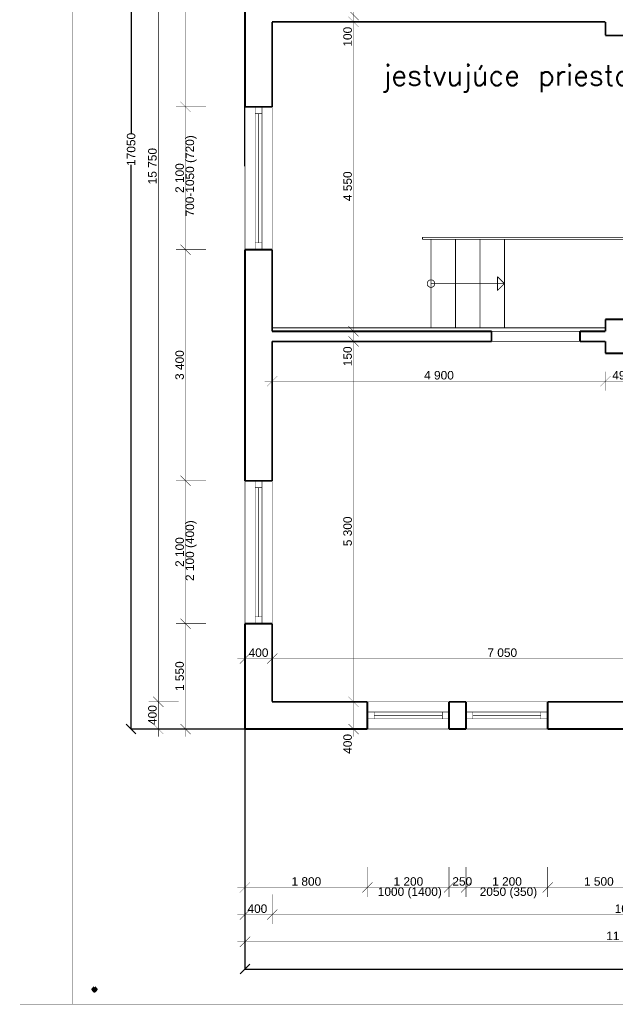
# Model space of a CAD drawing. Extents: x -289843 to 60066, y -44128 to 109843.
# Tile 2 of 61: x -68184 to -59429, y -7616 to 6864. Entities that reach past the tile are written whole.
import ezdxf

# ---------------------------------------------------------------- set-up
doc = ezdxf.new("R2010")
doc.units = 0
doc.header["$MEASUREMENT"] = 0
doc.linetypes.add('DĚLICÍ', pattern=[317.5, 127, -63.5, 0, -63.5, 0, -63.5])
for name, color, linetype in [('KÓTY', 7, 'Continuous'), ('múry', 7, 'Continuous'), ('SHUTTERS', 7, 'Continuous'), ('TEXTY', 7, 'Continuous'), ('čiary', 7, 'Continuous')]:
    doc.layers.add(name, color=color, linetype=linetype)
doc.layers.add('PO VECI', color=1, linetype='Continuous', lineweight=60)
doc.styles.add('GENERATED_STYLE_1', font='arial.ttf')
doc.styles.get("Standard").update_dxf_attribs({"font": 'txt', "bigfont": 'BIGFONT.SHX'})
doc.dimstyles.new('Dimstyle_D87F', dxfattribs={"dimtxt": 125, "dimasz": 142.5, "dimexe": 0.18, "dimexo": 0.3, "dimgap": 0.09, "dimtad": 1, "dimdec": 0, "dimzin": 0, "dimdsep": 46, "dimtxsty": 'GENERATED_STYLE_1', "dimblk": 'ARROWHEAD_6', "dimblk1": 'ARROWHEAD_6', "dimblk2": 'ARROWHEAD_6', "dimcen": 0.09, "dimclrd": 124, "dimclre": 124, "dimclrt": 124, "dimadec": 0, "dimazin": 0, "dimtfac": 1, "dimtdec": 4, "dimtmove": 0, "dimatfit": 0, "dimfxl": 0, "dimtolj": 1, "dimtzin": 0, "dimarcsym": 0})
doc.dimstyles.new('Dimstyle_DAEE', dxfattribs={"dimtxt": 125, "dimasz": 142.5, "dimexe": 0.18, "dimexo": 0, "dimgap": 0.09, "dimtad": 1, "dimdec": 0, "dimzin": 0, "dimdsep": 46, "dimtxsty": 'GENERATED_STYLE_1', "dimblk": 'ARROWHEAD_6', "dimblk1": 'ARROWHEAD_6', "dimblk2": 'ARROWHEAD_6', "dimcen": 0.09, "dimse1": 1, "dimse2": 1, "dimclrd": 124, "dimclre": 124, "dimclrt": 124, "dimadec": 0, "dimazin": 0, "dimtfac": 1, "dimtdec": 4, "dimtmove": 0, "dimatfit": 0, "dimfxl": 0, "dimtolj": 1, "dimtzin": 0, "dimarcsym": 0})
doc.dimstyles.new('Dimstyle_DBDF', dxfattribs={"dimtxt": 125, "dimasz": 142.5, "dimexe": 0.18, "dimexo": 0.4, "dimgap": 0.09, "dimtad": 1, "dimdec": 0, "dimzin": 0, "dimdsep": 46, "dimtxsty": 'GENERATED_STYLE_1', "dimblk": 'ARROWHEAD_6', "dimblk1": 'ARROWHEAD_6', "dimblk2": 'ARROWHEAD_6', "dimcen": 0.09, "dimclrd": 124, "dimclre": 124, "dimclrt": 124, "dimadec": 0, "dimazin": 0, "dimtfac": 1, "dimtdec": 4, "dimtmove": 0, "dimatfit": 0, "dimfxl": 0, "dimtolj": 1, "dimtzin": 0, "dimarcsym": 0})

# ---------------------------------------------------------------- blocks, each defined once
blk = doc.blocks.new('*D393')
at = {"layer": 'KÓTY', "color": 124, "linetype": 'Continuous', "transparency": 16777216, "const_width": 6.17}
for points in [[(-64398, 1623), (-64548, 1473)], [(-64473, 1407), (-64473, 1688)], [(-59498, 1623), (-59648, 1473)], [(-59573, 1407), (-59573, 1688)], [(-64585, 1548), (-64473, 1548)], [(-64473, 1548), (-59573, 1548)]]:
    blk.add_lwpolyline(points, dxfattribs=at)
at = {"layer": 'KÓTY', "color": 124, "transparency": 16777216, "style": 'GENERATED_STYLE_1', "oblique": 0}
blk.add_text('4\xa0900', height=125, dxfattribs=at).set_placement((-62239, 1573))
blk = doc.blocks.new('ARROWHEAD_6')
at = {"color": 0, "linetype": 'Continuous'}
for p, q in [((0, 0), (-1, 0)), ((-0.5, -0.5), (0.5, 0.5))]:
    blk.add_line(p, q, dxfattribs=at)
blk = doc.blocks.new('*D394')
at = {"layer": 'KÓTY', "color": 124, "linetype": 'Continuous', "transparency": 16777216, "const_width": 6.17}
for points in [[(-59498, 1623), (-59648, 1473)], [(-59573, 1407), (-59573, 1688)], [(-59008, 1623), (-59158, 1473)], [(-59083, 1407), (-59083, 1688)], [(-59573, 1548), (-59083, 1548)]]:
    blk.add_lwpolyline(points, dxfattribs=at)
at = {"layer": 'KÓTY', "color": 124, "transparency": 16777216, "style": 'GENERATED_STYLE_1', "oblique": 0}
blk.add_text('490', height=125, dxfattribs=at).set_placement((-59473, 1573))
blk = doc.blocks.new('*D405')
at = {"layer": 'KÓTY', "color": 124, "linetype": 'Continuous', "transparency": 16777216, "const_width": 6.17}
for points in [[(-64873, -6437), (-64873, -5997)], [(-64473, -6437), (-64473, -5997)], [(-64798, -6222), (-64948, -6372)], [(-64398, -6222), (-64548, -6372)], [(-64985, -6297), (-64873, -6297)], [(-64873, -6297), (-64473, -6297)]]:
    blk.add_lwpolyline(points, dxfattribs=at)
at = {"layer": 'KÓTY', "color": 124, "transparency": 16777216, "style": 'GENERATED_STYLE_1', "oblique": 0}
blk.add_text('400', height=125, dxfattribs=at).set_placement((-64836, -6272))
blk = doc.blocks.new('*D406')
at = {"layer": 'KÓTY', "color": 124, "linetype": 'Continuous', "transparency": 16777216, "const_width": 6.17}
for points in [[(-64473, -6437), (-64473, -5997)], [(-53873, -6437), (-53873, -5997)], [(-64398, -6222), (-64548, -6372)], [(-53798, -6222), (-53948, -6372)], [(-64473, -6297), (-53873, -6297)]]:
    blk.add_lwpolyline(points, dxfattribs=at)
at = {"layer": 'KÓTY', "color": 124, "transparency": 16777216, "style": 'GENERATED_STYLE_1', "oblique": 0}
blk.add_text('10\xa0600', height=125, dxfattribs=at).set_placement((-59437, -6272))
blk = doc.blocks.new('*D435')
at = {"layer": 'KÓTY', "color": 124, "linetype": 'Continuous', "transparency": 16777216, "const_width": 6.17}
for points in [[(-64873, -6837), (-64873, -6397)], [(-53723, -6837), (-53723, -6397)], [(-64798, -6622), (-64948, -6772)], [(-53648, -6622), (-53798, -6772)], [(-64985, -6697), (-64873, -6697)], [(-64873, -6697), (-53723, -6697)]]:
    blk.add_lwpolyline(points, dxfattribs=at)
at = {"layer": 'KÓTY', "color": 124, "transparency": 16777216, "style": 'GENERATED_STYLE_1', "oblique": 0}
blk.add_text('11\xa0150', height=125, dxfattribs=at).set_placement((-59562, -6672))
blk = doc.blocks.new('*D443')
at = {"layer": 'KÓTY', "color": 124, "linetype": 'Continuous', "transparency": 16777216, "const_width": 6.17}
for points in [[(-64798, -2457), (-64948, -2607)], [(-64398, -2457), (-64548, -2607)], [(-64985, -2532), (-64873, -2532)], [(-64873, -2532), (-64473, -2532)]]:
    blk.add_lwpolyline(points, dxfattribs=at)
at = {"layer": 'KÓTY', "color": 124, "transparency": 16777216, "style": 'GENERATED_STYLE_1', "oblique": 0}
blk.add_text('400', height=125, dxfattribs=at).set_placement((-64819, -2507))
blk = doc.blocks.new('*D444')
at = {"layer": 'KÓTY', "color": 124, "linetype": 'Continuous', "transparency": 16777216, "const_width": 6.17}
for points in [[(-64398, -2457), (-64548, -2607)], [(-57348, -2457), (-57498, -2607)], [(-64473, -2532), (-57423, -2532)]]:
    blk.add_lwpolyline(points, dxfattribs=at)
at = {"layer": 'KÓTY', "color": 124, "transparency": 16777216, "style": 'GENERATED_STYLE_1', "oblique": 0}
for s, p in [('7\xa0050', (-61309, -2507)), ('150', (-57787, -2507))]:
    blk.add_text(s, height=125, dxfattribs=at).set_placement(p)
blk = doc.blocks.new('*D479')
at = {"layer": 'KÓTY', "color": 124, "linetype": 'Continuous', "transparency": 16777216, "const_width": 6.17}
for points in [[(-65846, -3168), (-66286, -3168)], [(-66221, -3093), (-66071, -3243)], [(-66146, -3568), (-66146, -3168)], [(-65846, -3568), (-66286, -3568)], [(-66221, -3493), (-66071, -3643)], [(-66146, -3680), (-66146, -3568)]]:
    blk.add_lwpolyline(points, dxfattribs=at)
at = {"layer": 'KÓTY', "color": 124, "transparency": 16777216, "style": 'GENERATED_STYLE_1', "oblique": 0}
blk.add_text('400', height=125, rotation=90, dxfattribs=at).set_placement((-66171, -3508))
blk = doc.blocks.new('*D480')
at = {"layer": 'KÓTY', "color": 124, "linetype": 'Continuous', "transparency": 16777216, "const_width": 6.17}
for points in [[(-66221, 12657), (-66071, 12507)], [(-65846, 12582), (-66286, 12582)], [(-66146, -3168), (-66146, 12582)], [(-65846, -3168), (-66286, -3168)], [(-66221, -3093), (-66071, -3243)]]:
    blk.add_lwpolyline(points, dxfattribs=at)
at = {"layer": 'KÓTY', "color": 124, "transparency": 16777216, "style": 'GENERATED_STYLE_1', "oblique": 0}
blk.add_text('15\xa0750', height=125, rotation=90, dxfattribs=at).set_placement((-66171, 4443))
blk = doc.blocks.new('*D484')
at = {"layer": 'Defpoints', "color": 0, "linetype": 'Continuous', "lineweight": 0, "transparency": 16777216}
for p in [(-27223, 15770), (-27223, 13482), (-64873, 4707)]:
    blk.add_point(p, dxfattribs=at)
at = {"layer": 'KÓTY', "color": 124, "linetype": 'Continuous', "lineweight": -2, "transparency": 16777216}
for p, q in [((-64873, 4708), (-64873, 15770)), ((-64730, 15770), (-27365, 15770)), ((-27223, 13483), (-27223, 15770))]:
    blk.add_line(p, q, dxfattribs=at)
at = {"layer": 'KÓTY', "color": 124, "linetype": 'Continuous', "lineweight": -2, "transparency": 16777216, "xscale": 142.5, "yscale": 142.5, "zscale": 142.5, "rotation": 180}
blk.add_blockref('ARROWHEAD_6', (-64873, 15770), dxfattribs=at)
at = {"layer": 'KÓTY', "color": 124, "linetype": 'Continuous', "lineweight": -2, "transparency": 16777216, "xscale": 142.5, "yscale": 142.5, "zscale": 142.5}
blk.add_blockref('ARROWHEAD_6', (-27223, 15770), dxfattribs=at)
at = {"layer": 'KÓTY', "color": 124, "linetype": 'Continuous', "transparency": 16777216, "insert": (-46048, 15834), "char_height": 125, "attachment_point": 5, "style": 'GENERATED_STYLE_1'}
blk.add_mtext('\\A1;37650', dxfattribs=at)
blk = doc.blocks.new('*D485')
at = {"layer": 'Defpoints', "color": 0, "linetype": 'Continuous', "lineweight": 0, "transparency": 16777216}
for p in [(-66546, 13482), (-64873, 13482), (-64873, -3568)]:
    blk.add_point(p, dxfattribs=at)
at = {"layer": 'KÓTY', "color": 124, "linetype": 'Continuous', "lineweight": -2, "transparency": 16777216}
for p, q in [((-64873, 13482), (-66546, 13482)), ((-66546, 13340), (-66546, 5186)), ((-66546, -3425), (-66546, 4728)), ((-64873, -3568), (-66546, -3568))]:
    blk.add_line(p, q, dxfattribs=at)
at = {"layer": 'KÓTY', "color": 124, "linetype": 'Continuous', "lineweight": -2, "transparency": 16777216, "xscale": 142.5, "yscale": 142.5, "zscale": 142.5}
for p, rotation in [((-66546, 13482), 90), ((-66546, -3568), 270)]:
    blk.add_blockref('ARROWHEAD_6', p, dxfattribs=dict(at, rotation=rotation))
at = {"layer": 'KÓTY', "color": 124, "linetype": 'Continuous', "transparency": 16777216, "insert": (-66546, 4957), "char_height": 125, "attachment_point": 5, "rotation": 90, "style": 'GENERATED_STYLE_1'}
blk.add_mtext('\\A1;17050', dxfattribs=at)
blk = doc.blocks.new('*D502')
at = {"layer": 'KÓTY', "color": 124, "linetype": 'Continuous', "transparency": 16777216, "const_width": 6.17}
for points in [[(-65446, -2018), (-65886, -2018)], [(-65821, -1943), (-65671, -2093)], [(-65746, -3568), (-65746, -2018)], [(-65446, -3568), (-65886, -3568)], [(-65821, -3493), (-65671, -3643)], [(-65746, -3680), (-65746, -3568)]]:
    blk.add_lwpolyline(points, dxfattribs=at)
at = {"layer": 'KÓTY', "color": 124, "transparency": 16777216, "style": 'GENERATED_STYLE_1', "oblique": 0}
blk.add_text('1\xa0550', height=125, rotation=90, dxfattribs=at).set_placement((-65771, -3009))
blk = doc.blocks.new('*D503')
at = {"layer": 'KÓTY', "color": 124, "linetype": 'Continuous', "transparency": 16777216, "const_width": 6.17}
for points in [[(-65821, 157), (-65671, 7)], [(-65446, 82), (-65886, 82)], [(-65746, -2018), (-65746, 82)], [(-65446, -2018), (-65886, -2018)], [(-65821, -1943), (-65671, -2093)]]:
    blk.add_lwpolyline(points, dxfattribs=at)
at = {"layer": 'KÓTY', "color": 124, "transparency": 16777216, "style": 'GENERATED_STYLE_1', "oblique": 0}
blk.add_text('2\xa0100', height=125, rotation=90, dxfattribs=at).set_placement((-65771, -1184))
blk = doc.blocks.new('*D504')
at = {"layer": 'KÓTY', "color": 124, "linetype": 'Continuous', "transparency": 16777216, "const_width": 6.17}
for points in [[(-65446, 3482), (-65886, 3482)], [(-65821, 3557), (-65671, 3407)], [(-65746, 82), (-65746, 3482)], [(-65821, 157), (-65671, 7)], [(-65446, 82), (-65886, 82)]]:
    blk.add_lwpolyline(points, dxfattribs=at)
at = {"layer": 'KÓTY', "color": 124, "transparency": 16777216, "style": 'GENERATED_STYLE_1', "oblique": 0}
blk.add_text('3\xa0400', height=125, rotation=90, dxfattribs=at).set_placement((-65771, 1566))
blk = doc.blocks.new('*D505')
at = {"layer": 'KÓTY', "color": 124, "linetype": 'Continuous', "transparency": 16777216, "const_width": 6.17}
for points in [[(-65821, 5657), (-65671, 5507)], [(-65746, 3482), (-65746, 5582)], [(-65446, 3482), (-65886, 3482)], [(-65821, 3557), (-65671, 3407)]]:
    blk.add_lwpolyline(points, dxfattribs=at)
at = {"layer": 'KÓTY', "color": 124, "transparency": 16777216, "style": 'GENERATED_STYLE_1', "oblique": 0}
blk.add_text('2\xa0100', height=125, rotation=90, dxfattribs=at).set_placement((-65771, 4316))
blk = doc.blocks.new('*D506')
at = {"layer": 'KÓTY', "color": 124, "linetype": 'Continuous', "transparency": 16777216, "const_width": 6.17}
for points in [[(-65446, 13482), (-65886, 13482)], [(-65671, 13407), (-65821, 13557)], [(-65746, 13482), (-65746, 13595)], [(-65746, 5582), (-65746, 13482)], [(-65821, 5657), (-65671, 5507)], [(-65446, 5582), (-65886, 5582)], [(-65746, 3482), (-65746, 5582)]]:
    blk.add_lwpolyline(points, dxfattribs=at)
at = {"layer": 'KÓTY', "color": 124, "transparency": 16777216, "style": 'GENERATED_STYLE_1', "oblique": 0}
blk.add_text('7\xa0900', height=125, rotation=90, dxfattribs=at).set_placement((-65771, 9316))
blk = doc.blocks.new('*D516')
at = {"layer": 'KÓTY', "color": 124, "linetype": 'Continuous', "transparency": 16777216, "const_width": 6.17}
for points in [[(-63352, -3093), (-63202, -3243)], [(-63277, -3568), (-63277, -3168)], [(-63352, -3493), (-63202, -3643)], [(-63277, -3680), (-63277, -3568)]]:
    blk.add_lwpolyline(points, dxfattribs=at)
at = {"layer": 'KÓTY', "color": 124, "transparency": 16777216, "style": 'GENERATED_STYLE_1', "oblique": 0}
blk.add_text('400', height=125, rotation=90, dxfattribs=at).set_placement((-63302, -3932))
blk = doc.blocks.new('*D517')
at = {"layer": 'KÓTY', "color": 124, "linetype": 'Continuous', "transparency": 16777216, "const_width": 6.17}
for points in [[(-63352, 2207), (-63202, 2057)], [(-63277, -3168), (-63277, 2132)], [(-63352, -3093), (-63202, -3243)]]:
    blk.add_lwpolyline(points, dxfattribs=at)
at = {"layer": 'KÓTY', "color": 124, "transparency": 16777216, "style": 'GENERATED_STYLE_1', "oblique": 0}
for s, p in [('150', (-63302, 1768)), ('5\xa0300', (-63302, -879))]:
    blk.add_text(s, height=125, rotation=90, dxfattribs=at).set_placement(p)
blk = doc.blocks.new('*D518')
at = {"layer": 'KÓTY', "color": 124, "linetype": 'Continuous', "transparency": 16777216, "const_width": 6.17}
for points in [[(-63352, 2357), (-63202, 2207)], [(-63352, 2207), (-63202, 2057)], [(-63277, 2132), (-63277, 2282)]]:
    blk.add_lwpolyline(points, dxfattribs=at)
blk = doc.blocks.new('*D519')
at = {"layer": 'KÓTY', "color": 124, "linetype": 'Continuous', "transparency": 16777216, "const_width": 6.17}
for points in [[(-63352, 6907), (-63202, 6757)], [(-63277, 2282), (-63277, 6832)], [(-63352, 2357), (-63202, 2207)]]:
    blk.add_lwpolyline(points, dxfattribs=at)
at = {"layer": 'KÓTY', "color": 124, "transparency": 16777216, "style": 'GENERATED_STYLE_1', "oblique": 0}
for s, p in [('100', (-63302, 6468)), ('4\xa0550', (-63302, 4196))]:
    blk.add_text(s, height=125, rotation=90, dxfattribs=at).set_placement(p)
blk = doc.blocks.new('*D520')
at = {"layer": 'KÓTY', "color": 124, "linetype": 'Continuous', "transparency": 16777216, "const_width": 6.17}
for points in [[(-63352, 7007), (-63202, 6857)], [(-63352, 6907), (-63202, 6757)], [(-63277, 6832), (-63277, 6932)]]:
    blk.add_lwpolyline(points, dxfattribs=at)
blk = doc.blocks.new('*D521')
at = {"layer": 'KÓTY', "color": 124, "linetype": 'Continuous', "transparency": 16777216, "const_width": 6.17}
for points in [[(-63352, 12657), (-63202, 12507)], [(-63277, 6932), (-63277, 12582)], [(-63352, 7007), (-63202, 6857)]]:
    blk.add_lwpolyline(points, dxfattribs=at)
at = {"layer": 'KÓTY', "color": 124, "transparency": 16777216, "style": 'GENERATED_STYLE_1', "oblique": 0}
for s, p in [('400', (-63302, 12218)), ('5\xa0650', (-63302, 9396))]:
    blk.add_text(s, height=125, rotation=90, dxfattribs=at).set_placement(p)
blk = doc.blocks.new('*D603')
at = {"layer": 'KÓTY', "color": 124, "linetype": 'Continuous', "transparency": 16777216, "const_width": 6.17}
for points in [[(-64873, -6037), (-64873, -5597)], [(-63073, -6037), (-63073, -5597)], [(-64985, -5897), (-64873, -5897)], [(-64798, -5822), (-64948, -5972)], [(-64873, -5897), (-63073, -5897)], [(-62998, -5822), (-63148, -5972)]]:
    blk.add_lwpolyline(points, dxfattribs=at)
at = {"layer": 'KÓTY', "color": 124, "transparency": 16777216, "style": 'GENERATED_STYLE_1', "oblique": 0}
blk.add_text('1\xa0800', height=125, dxfattribs=at).set_placement((-64189, -5872))
blk = doc.blocks.new('*D604')
at = {"layer": 'KÓTY', "color": 124, "linetype": 'Continuous', "transparency": 16777216, "const_width": 6.17}
for points in [[(-63073, -6037), (-63073, -5597)], [(-61873, -6037), (-61873, -5597)], [(-62998, -5822), (-63148, -5972)], [(-63073, -5897), (-61873, -5897)], [(-61798, -5822), (-61948, -5972)]]:
    blk.add_lwpolyline(points, dxfattribs=at)
at = {"layer": 'KÓTY', "color": 124, "transparency": 16777216, "style": 'GENERATED_STYLE_1', "oblique": 0}
blk.add_text('1\xa0200', height=125, dxfattribs=at).set_placement((-62689, -5872))
blk = doc.blocks.new('*D605')
at = {"layer": 'KÓTY', "color": 124, "linetype": 'Continuous', "transparency": 16777216, "const_width": 6.17}
for points in [[(-61873, -6037), (-61873, -5597)], [(-61623, -6037), (-61623, -5597)], [(-61798, -5822), (-61948, -5972)], [(-61873, -5897), (-61623, -5897)], [(-61548, -5822), (-61698, -5972)]]:
    blk.add_lwpolyline(points, dxfattribs=at)
at = {"layer": 'KÓTY', "color": 124, "transparency": 16777216, "style": 'GENERATED_STYLE_1', "oblique": 0}
blk.add_text('250', height=125, dxfattribs=at).set_placement((-61824, -5872))
blk = doc.blocks.new('*D606')
at = {"layer": 'KÓTY', "color": 124, "linetype": 'Continuous', "transparency": 16777216, "const_width": 6.17}
for points in [[(-61623, -6037), (-61623, -5597)], [(-60423, -6037), (-60423, -5597)], [(-61548, -5822), (-61698, -5972)], [(-61623, -5897), (-60423, -5897)], [(-60348, -5822), (-60498, -5972)]]:
    blk.add_lwpolyline(points, dxfattribs=at)
at = {"layer": 'KÓTY', "color": 124, "transparency": 16777216, "style": 'GENERATED_STYLE_1', "oblique": 0}
blk.add_text('1\xa0200', height=125, dxfattribs=at).set_placement((-61239, -5872))
blk = doc.blocks.new('*D607')
at = {"layer": 'KÓTY', "color": 124, "linetype": 'Continuous', "transparency": 16777216, "const_width": 6.17}
for points in [[(-60423, -6037), (-60423, -5597)], [(-58923, -6037), (-58923, -5597)], [(-60348, -5822), (-60498, -5972)], [(-60423, -5897), (-58923, -5897)], [(-58848, -5822), (-58998, -5972)]]:
    blk.add_lwpolyline(points, dxfattribs=at)
at = {"layer": 'KÓTY', "color": 124, "transparency": 16777216, "style": 'GENERATED_STYLE_1', "oblique": 0}
blk.add_text('1\xa0500', height=125, dxfattribs=at).set_placement((-59889, -5872))
blk = doc.blocks.new('*D618')
at = {"layer": 'Defpoints', "color": 0, "linetype": 'Continuous', "lineweight": 0, "transparency": 16777216}
for p in [(-64873, -3568), (-27223, -3568), (-27223, -7097)]:
    blk.add_point(p, dxfattribs=at)
at = {"layer": 'KÓTY', "color": 124, "linetype": 'Continuous', "lineweight": -2, "transparency": 16777216}
for p, q in [((-64873, -3568), (-64873, -7097)), ((-27223, -3568), (-27223, -7097)), ((-64730, -7097), (-27365, -7097))]:
    blk.add_line(p, q, dxfattribs=at)
at = {"layer": 'KÓTY', "color": 124, "linetype": 'Continuous', "lineweight": -2, "transparency": 16777216, "xscale": 142.5, "yscale": 142.5, "zscale": 142.5, "rotation": 180}
blk.add_blockref('ARROWHEAD_6', (-64873, -7097), dxfattribs=at)
at = {"layer": 'KÓTY', "color": 124, "linetype": 'Continuous', "lineweight": -2, "transparency": 16777216, "xscale": 142.5, "yscale": 142.5, "zscale": 142.5}
blk.add_blockref('ARROWHEAD_6', (-27223, -7097), dxfattribs=at)
at = {"layer": 'KÓTY', "color": 124, "linetype": 'Continuous', "transparency": 16777216, "insert": (-46048, -7033), "char_height": 125, "attachment_point": 5, "style": 'GENERATED_STYLE_1'}
blk.add_mtext('\\A1;37650', dxfattribs=at)
blk = doc.blocks.new('W_Pivot_Hung_70_1018')
at = {"color": 0, "linetype": 'ByBlock', "const_width": 8.82}
for points in [[(-1050, 0), (1050, 0)], [(-950, 0), (-950, -100)], [(950, 0), (950, -100)], [(-1050, -100), (1050, -100)], [(-950, -50), (950, -50)], [(-950, -50), (950, -50)]]:
    blk.add_lwpolyline(points, dxfattribs=at)
blk = doc.blocks.new('W_Pivot_Hung_70_1019')
at = {"color": 0, "linetype": 'ByBlock', "const_width": 8.82}
for points in [[(-1050, 0), (1050, 0)], [(-950, 0), (-950, -100)], [(950, 0), (950, -100)], [(-1050, -100), (1050, -100)], [(-950, -50), (950, -50)], [(-950, -50), (950, -50)]]:
    blk.add_lwpolyline(points, dxfattribs=at)
blk = doc.blocks.new('W_Pivot_Hung_70_1005')
at = {"color": 0, "linetype": 'ByBlock', "const_width": 8.82}
for points in [[(-600, 0), (600, 0)], [(-500, 0), (-500, -100)], [(500, 0), (500, -100)], [(-600, -100), (600, -100)], [(-500, -50), (500, -50)], [(-500, -50), (500, -50)]]:
    blk.add_lwpolyline(points, dxfattribs=at)
blk = doc.blocks.new('W_Pivot_Hung_70_1006')
at = {"color": 0, "linetype": 'ByBlock', "const_width": 8.82}
for points in [[(-600, 0), (600, 0)], [(-500, 0), (-500, -100)], [(500, 0), (500, -100)], [(-600, -100), (600, -100)], [(-500, -50), (500, -50)], [(-500, -50), (500, -50)]]:
    blk.add_lwpolyline(points, dxfattribs=at)
blk = doc.blocks.new('DIM_2017', base_point=(-59573, 1547.8))
at = {"layer": 'KÓTY', "color": 124, "linetype": 'Continuous'}
dim = blk.add_linear_dim(base=(-59573, 1547.8), p1=(-64473, 2282.2), p2=(-59573, 1957.2), dimstyle='Dimstyle_D87F', dxfattribs=at)
dim.commit()
dim.dimension.update_dxf_attribs({"geometry": '*D393', "text_midpoint": (-62190.8, 1635.3)})
dim = blk.add_aligned_dim(p1=(-59573, 1957.2), p2=(-59083, 1957.2), distance=-409.4, dimstyle='Dimstyle_D87F', dxfattribs=at)
dim.commit()
dim.dimension.update_dxf_attribs({"geometry": '*D394', "text_midpoint": (-59424.4, 1635.3)})
blk = doc.blocks.new('DIM_2018', base_point=(-64473, -6296.6))
at = {"layer": 'KÓTY', "color": 124, "linetype": 'Continuous'}
dim = blk.add_linear_dim(base=(-64473, -6296.6), p1=(-64873, -3567.8), p2=(-64473, -3167.8), dimstyle='Dimstyle_D87F', dxfattribs=at)
dim.commit()
dim.dimension.update_dxf_attribs({"geometry": '*D405', "text_midpoint": (-64787.8, -6209.1)})
dim = blk.add_aligned_dim(p1=(-64473, -3167.8), p2=(-53873, -3167.8), distance=-3128.8, dimstyle='Dimstyle_D87F', dxfattribs=at)
dim.commit()
dim.dimension.update_dxf_attribs({"geometry": '*D406', "text_midpoint": (-59340.8, -6209.1)})
blk = doc.blocks.new('DIM_2020', base_point=(-53723, -6696.6))
at = {"layer": 'KÓTY', "color": 124, "linetype": 'Continuous'}
dim = blk.add_aligned_dim(p1=(-64873, -3567.8), p2=(-53723, -3567.8), distance=-3128.8, dimstyle='Dimstyle_D87F', dxfattribs=at)
dim.commit()
dim.dimension.update_dxf_attribs({"geometry": '*D435', "text_midpoint": (-59465.8, -6609.1)})
blk = doc.blocks.new('DIM_2022', base_point=(-64473, -2532.4))
at = {"layer": 'KÓTY', "color": 124, "linetype": 'Continuous'}
dim = blk.add_aligned_dim(p1=(-64873, 4707.2), p2=(-64473, 4707.2), distance=-7239.5, dimstyle='Dimstyle_DAEE', dxfattribs=at)
dim.commit()
dim.dimension.update_dxf_attribs({"geometry": '*D443', "text_midpoint": (-64771.2, -2444.9)})
dim = blk.add_linear_dim(base=(-64473, -2532.4), p1=(-64473, 4707.2), p2=(-57423, -3567.8), dimstyle='Dimstyle_DAEE', dxfattribs=at)
dim.commit()
dim.dimension.update_dxf_attribs({"geometry": '*D444', "text_midpoint": (-61260.5, -2444.9)})
blk = doc.blocks.new('DIM_2027', base_point=(-66145.7, -3167.8))
at = {"layer": 'KÓTY', "color": 124, "linetype": 'Continuous'}
dim = blk.add_aligned_dim(p1=(-64473, -3167.8), p2=(-64473, 12582.2), distance=1672.7, dimstyle='Dimstyle_D87F', dxfattribs=at)
dim.commit()
dim.dimension.update_dxf_attribs({"geometry": '*D480', "text_midpoint": (-66233.2, 4539.3), "text_rotation": 90})
dim = blk.add_linear_dim(base=(-66145.7, -3167.8), p1=(-64873, -3567.8), p2=(-64473, -3167.8), angle=90, dimstyle='Dimstyle_D87F', dxfattribs=at)
dim.commit()
dim.dimension.update_dxf_attribs({"geometry": '*D479', "text_midpoint": (-66233.2, -3460), "text_rotation": 90})
blk = doc.blocks.new('DIM_2035', base_point=(-65745.7, -2017.8))
at = {"layer": 'KÓTY', "color": 124, "linetype": 'Continuous'}
for p1, p2, picture, middle in [((-64873, 5582.1), (-64873, 13482.2), '*D506', (-65833.2, 9364.3)), ((-64873, 3482.1), (-64873, 5582.1), '*D505', (-65833.2, 4364.2)), ((-64873, 82.2), (-64873, 3482.1), '*D504', (-65833.2, 1614.3)), ((-64873, -2017.8), (-64873, 82.2), '*D503', (-65833.2, -1135.7)), ((-64873, -3567.8), (-64873, -2017.8), '*D502', (-65833.2, -2960.7))]:
    dim = blk.add_aligned_dim(p1=p1, p2=p2, distance=872.7, dimstyle='Dimstyle_D87F', dxfattribs=at)
    dim.commit()
    dim.dimension.update_dxf_attribs({"geometry": picture, "text_midpoint": middle, "text_rotation": 90})
blk = doc.blocks.new('DIM_2037', base_point=(-63277.2, -3167.8))
at = {"layer": 'KÓTY', "color": 124, "linetype": 'Continuous'}
for p1, p2, picture, middle in [((-64473, 6932.2), (-59298, 12582.2), '*D521', (-63364.7, 9444.7)), ((-64873, 6832.2), (-64473, 6932.2), '*D520', (-63364.7, 6516.1)), ((-64473, 2282.2), (-64873, 6832.2), '*D519', (-63364.7, 4244.7)), ((-64873, 2132.2), (-64473, 2282.2), '*D518', (-63364.7, 1816.1)), ((-59298, -3167.8), (-64873, 2132.2), '*D517', (-63364.7, -830.3))]:
    dim = blk.add_linear_dim(base=(-63277.2, -3167.8), p1=p1, p2=p2, angle=90, dimstyle='Dimstyle_DAEE', dxfattribs=at)
    dim.commit()
    dim.dimension.update_dxf_attribs({"geometry": picture, "text_midpoint": middle, "text_rotation": 90})
dim = blk.add_aligned_dim(p1=(-59298, -3567.8), p2=(-59298, -3167.8), distance=3979.3, dimstyle='Dimstyle_DAEE', dxfattribs=at)
dim.commit()
dim.dimension.update_dxf_attribs({"geometry": '*D516', "text_midpoint": (-63364.7, -3883.9), "text_rotation": 90})
blk = doc.blocks.new('DIM_2052', base_point=(-63073, -5896.6))
at = {"layer": 'KÓTY', "color": 124, "linetype": 'Continuous'}
for p1, p2, picture, middle in [((-64873, -3567.8), (-63073, -3567.8), '*D603', (-64140.8, -5809.1)), ((-63073, -3567.8), (-61873, -3567.8), '*D604', (-62640.8, -5809.1)), ((-61873, -3567.8), (-61623, -3567.8), '*D605', (-61776.2, -5809.1)), ((-61623, -3567.8), (-60423, -3567.8), '*D606', (-61190.8, -5809.1)), ((-60423, -3567.8), (-58923, -3567.8), '*D607', (-59840.8, -5809.1))]:
    dim = blk.add_aligned_dim(p1=p1, p2=p2, distance=-2328.8, dimstyle='Dimstyle_D87F', dxfattribs=at)
    dim.commit()
    dim.dimension.update_dxf_attribs({"geometry": picture, "text_midpoint": middle})

msp = doc.modelspace()

# ---------------------------------------------------------------- linework, layer by layer
at = {"color": 154, "linetype": 'Continuous', "lineweight": 0, "const_width": 7}
for points in [[(-64873, 5582.1), (-64873, 3482.1)], [(-64473, 3482.1), (-64473, 5582.1)], [(-61873, -3167.8), (-63073, -3167.8)], [(-60423, -3167.8), (-61623, -3167.8)], [(-63073, -3567.8), (-61873, -3567.8)], [(-61623, -3567.8), (-60423, -3567.8)]]:
    msp.add_lwpolyline(points, dxfattribs=at)
at = {"layer": 'múry', "color": 7, "linetype": 'Continuous', "const_width": 6}
for points in [[(-67402.2, -7613.1), (-67402.2, 16580)], [(-68181.3, -7613.1), (-3512.6, -7613.1)]]:
    msp.add_lwpolyline(points, dxfattribs=at)
at = {"layer": 'múry', "color": 7, "linetype": 'Continuous', "lineweight": 0}
for points, const_width in [([(-64873, 12982.2), (-64873, 5582.1)], 27.5), ([(-64473, 5582.1), (-64473, 6832.2)], 27.5), ([(-64473, 6832.2), (-59573, 6832.2)], 27.5), ([(-59573, 6832.2), (-59573, 6632.2)], 27.5), ([(-59573, 6632.2), (-59083, 6632.2)], 27.5), ([(-64873, 5582.1), (-64473, 5582.1)], 27.5), ([(-64873, 3482.1), (-64473, 3482.1)], 27.5), ([(-64873, 3482.1), (-64873, 82.2)], 27.5), ([(-64473, 2282.2), (-64473, 3482.1)], 27.5), ([(-59573, 2457.2), (-59573, 2282.2)], 27.5), ([(-59083, 2457.2), (-59573, 2457.2)], 27.5), ([(-61248, 2282.2), (-64473, 2282.2)], 27.5), ([(-61248, 2132.2), (-61248, 2282.2)], 27.5), ([(-59573, 2282.2), (-59948, 2282.2)], 27.5), ([(-59948, 2282.2), (-59948, 2132.2)], 27.5), ([(-64473, 2132.2), (-61248, 2132.2)], 27.5), ([(-64473, 82.2), (-64473, 2132.2)], 27.5), ([(-59948, 2132.2), (-59573, 2132.2)], 27.5), ([(-59573, 2132.2), (-59573, 1957.2)], 27.5), ([(-59573, 1957.2), (-59083, 1957.2)], 27.5), ([(-64873, 82.2), (-64473, 82.2)], 27.5), ([(-64873, 82.2), (-64873, -2017.8)], 7), ([(-64473, -2017.8), (-64473, 82.2)], 7), ([(-64873, -2017.8), (-64473, -2017.8)], 27.5), ([(-64873, -2017.8), (-64873, -3567.8)], 27.5), ([(-64473, -3167.8), (-64473, -2017.8)], 27.5), ([(-63073, -3167.8), (-64473, -3167.8)], 27.5), ([(-63073, -3567.8), (-63073, -3167.8)], 27.5), ([(-61873, -3567.8), (-61873, -3167.8)], 27.5), ([(-61623, -3167.8), (-61873, -3167.8)], 27.5), ([(-61623, -3567.8), (-61623, -3167.8)], 27.5), ([(-60423, -3567.8), (-60423, -3167.8)], 27.5), ([(-58923, -3167.8), (-60423, -3167.8)], 27.5), ([(-64873, -3567.8), (-63073, -3567.8)], 27.5), ([(-61873, -3567.8), (-61623, -3567.8)], 27.5), ([(-60423, -3567.8), (-58923, -3567.8)], 27.5)]:
    msp.add_lwpolyline(points, dxfattribs=dict(at, const_width=const_width))
at = {"layer": 'SHUTTERS', "color": 7, "linetype": 'Continuous', "const_width": 11}
for points in [[(-62263, 3662.2), (-58003, 3662.2)], [(-62263, 3632.2), (-62263, 3662.2)], [(-62263, 3632.2), (-58003, 3632.2)], [(-62138, 2332.2), (-62138, 3632.2)], [(-61778, 2332.2), (-61778, 3632.2)], [(-61418, 2332.2), (-61418, 3632.2)], [(-61058, 2332.2), (-61058, 3632.2)], [(-62138, 2982.2), (-61058, 2982.2)], [(-64473, 2332.2), (-59573, 2332.2)]]:
    msp.add_lwpolyline(points, dxfattribs=at)
at = {"layer": 'SHUTTERS', "color": 7, "linetype": 'DĚLICÍ', "const_width": 11}
for points in [[(-61058, 2982.2), (-61160.1, 3084.3)], [(-61160.1, 2880), (-61160.1, 3084.3)], [(-61058, 2982.2), (-61160.1, 2880)], [(-61248, 2282.2), (-59948, 2282.2)], [(-59948, 2132.2), (-61248, 2132.2)]]:
    msp.add_lwpolyline(points, dxfattribs=at)
at = {"layer": 'čiary', "color": 7, "linetype": 'Continuous', "const_width": 11}
msp.add_lwpolyline([(-62193.2, 2982.2, 1), (-62082.7, 2982.2, 1)], format="xyb", close=True, dxfattribs=at)

# ---------------------------------------------------------------- block references
at = {"layer": 'KÓTY', "color": 7, "linetype": 'Continuous'}
for name, p in [('DIM_2027', (-66145.7, -3167.8)), ('DIM_2035', (-65745.7, -2017.8)), ('DIM_2037', (-63277.2, -3167.8)), ('DIM_2022', (-64473, -2532.4)), ('DIM_2017', (-59573, 1547.8)), ('DIM_2018', (-64473, -6296.6)), ('DIM_2020', (-53723, -6696.6)), ('DIM_2052', (-63073, -5896.6))]:
    msp.add_blockref(name, p, dxfattribs=at)
at = {"layer": 'múry', "color": 7, "linetype": 'Continuous', "lineweight": 0, "rotation": 90}
for name, p in [('W_Pivot_Hung_70_1019', (-64723, 4532.1)), ('W_Pivot_Hung_70_1018', (-64723, -967.8))]:
    msp.add_blockref(name, p, dxfattribs=at)
at = {"layer": 'múry', "color": 7, "linetype": 'Continuous', "lineweight": 0, "xscale": -1, "rotation": 180}
for name, p in [('W_Pivot_Hung_70_1006', (-62473, -3417.8)), ('W_Pivot_Hung_70_1005', (-61023, -3417.8))]:
    msp.add_blockref(name, p, dxfattribs=at)

# ---------------------------------------------------------------- texts
at = {"layer": 'PO VECI', "ltscale": 30}
msp.add_text('jestvujúce priestory v III.st.p.b.', height=300, dxfattribs=at).set_placement((-62849.3, 5897.2))
at = {"layer": 'PO VECI', "color": 1, "ltscale": 30}
msp.add_text('.', height=600, dxfattribs=at).set_placement((-67214.4, -7425))
at = {"layer": 'TEXTY', "color": 7, "char_height": 125, "attachment_point": 2, "rotation": 90, "style": 'GENERATED_STYLE_1'}
for s, insert, width in [('{\\fArial CE|b0|i0|c238|p34;700-1050 (720)}', (-65745.7, 4567.5), 1489.635), ('{\\fArial CE|b0|i0|c238|p34;2 100 (400)}', (-65745.7, -944.5), 979.844)]:
    msp.add_mtext(s, dxfattribs=dict(at, insert=insert, width=width))
at = {"layer": 'TEXTY', "color": 7, "char_height": 125, "width": 990.211, "attachment_point": 2, "style": 'GENERATED_STYLE_1'}
for s, insert in [('{\\fArial CE|b0|i0|c238|p34;1000 (1400)}', (-62449.4, -5896.6)), ('{\\fArial CE|b0|i0|c238|p34;2050 (350)}', (-60999.4, -5896.6))]:
    msp.add_mtext(s, dxfattribs=dict(at, insert=insert))

# ---------------------------------------------------------------- dimensions: what is measured, and where the dimension line sits
at = {"layer": 'KÓTY', "color": 7, "linetype": 'Continuous'}
dim = msp.add_linear_dim(base=(-27223, 15769.6), p1=(-64873, 4707.2), p2=(-27223, 13482.2), dimstyle='Dimstyle_DBDF', dxfattribs=at)
dim.commit()
dim.dimension.update_dxf_attribs({"geometry": '*D484', "text_midpoint": (-46048, 15833.5)})
dim = msp.add_aligned_dim(p1=(-64873, -3567.8), p2=(-64873, 13482.2), distance=1672.7, dimstyle='Dimstyle_D87F', dxfattribs=at)
dim.commit()
dim.dimension.update_dxf_attribs({"geometry": '*D485', "text_midpoint": (-66545.7, 4957.2), "text_rotation": 90})
dim = msp.add_aligned_dim(p1=(-64873, -3567.8), p2=(-27223, -3567.8), distance=-3528.8, dimstyle='Dimstyle_D87F', dxfattribs=at)
dim.commit()
dim.dimension.update_dxf_attribs({"geometry": '*D618', "text_midpoint": (-46048, -7032.7)})

doc.saveas('drawing.dxf')
